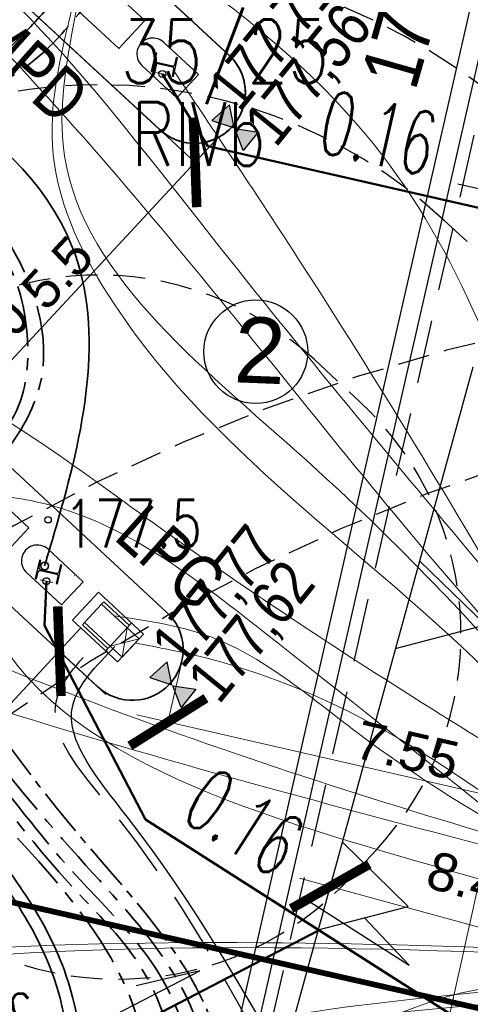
# Model space of a CAD drawing. Header units: metres. Extents: x 964 to 7125, y -212 to 9570.
# Tile 24 of 185: x 1667 to 1674, y 252 to 267. Entities that reach past the tile are written whole.
import ezdxf
from ezdxf.enums import TextEntityAlignment as Align

# ---------------------------------------------------------------- set-up
doc = ezdxf.new("R2010")
doc.units = ezdxf.units.M
for name, pattern in [('0', [0]), ('CENTER', [50.8, 31.75, -6.35, 6.35, -6.35]), ('CENTER2', [1.125, 0.75, -0.125, 0.125, -0.125]), ('CIĄGłA', [0]), ('DASHDOT', [1, 0.5, -0.25, 0, -0.25]), ('DASHED', [0.75, 0.5, -0.25]), ('HIDDEN', [0.375, 0.25, -0.125]), ('HIDDENX2', [0.75, 0.5, -0.25])]:
    doc.linetypes.add(name, pattern=pattern)
for name, color, linetype, lineweight in [('_IE', 240, 'Continuous', 9), ('_ON', 10, 'Continuous', 35), ('_Pb95', 94, 'Continuous', 35), ('_Pb98', 160, 'Continuous', 35), ('_U95', 30, 'Continuous', 35), ('_VRS', 210, 'Continuous', 35), ('AGP1_HATCH', 7, 'Continuous', 5), ('AGP1_koncepcja', 6, 'Continuous', 50), ('AGP1_OPISY', 7, 'Continuous', 13), ('AGP1_WYMIARY', 7, 'Continuous', 15), ('AX1', 4, 'DASHDOT', 15), ('BK_Beton', 2, 'Continuous', 15), ('IS-KD-czysta', 92, 'Continuous', 50), ('IS-KD-czysta-studnie', 94, 'Continuous', 30), ('IS-KD-opis', 96, 'Continuous', 30), ('LINIE PRZEKROJOWE', 7, 'Continuous', 9), ('opisy', 1, 'Continuous', 20), ('WIATA KONSTRUKCJA', 230, 'Continuous', 20)]:
    doc.layers.add(name, color=color, linetype=linetype, lineweight=lineweight)
for name, color, linetype in [('AGP1_linie_nieprzekraczalne', 7, 'Continuous'), ('Dzialki', 7, 'Continuous'), ('Numery_dzialek', 7, 'Continuous'), ('Numery_konturow', 7, 'Continuous'), ('OT_Rzedna', 7, 'Continuous'), ('T_wiata', 251, 'Continuous'), ('WYMIARY', 9, 'Continuous'), ('ZP_strefy oddziaływania', 8, 'HIDDEN'), ('zz-odwodnienie', 5, 'Continuous')]:
    doc.layers.add(name, color=color, linetype=linetype)
doc.layers.add('IS-viewport', color=254, linetype='Continuous', lineweight=0, plot=False)
doc.styles.add('ARIAL', font='arial.ttf')
doc.styles.add('IS-0.6', font='simplex.shx', dxfattribs={"width": 0.6})
doc.styles.get("Standard").update_dxf_attribs({"font": 'arial.ttf'})
doc.styles.add('STYL_ARIAL', font='simplex', dxfattribs={"width": 0.75, "oblique": 0.1})

# ---------------------------------------------------------------- blocks, each defined once
blk = doc.blocks.new('PRZEKRÓJ TERENU OPIS PZT')
at = {"color": 251, "true_color": 0x636466}
blk.add_lwpolyline([(2712.743, -19.582), (2800.188, -19.298)], dxfattribs=at)
blk = doc.blocks.new('d_rzędna')
at = {"layer": 'zz-odwodnienie'}
blk.add_hatch(color=0, dxfattribs=at).paths.add_polyline_path([(0, 0), (0.369, 0.639), (-0.369, 0.639)])
at = {"layer": 'zz-odwodnienie', "color": 0}
for p, q in [((-0.369, 0.639), (0, 0)), ((0.369, 0.639), (-0.369, 0.639)), ((-0.369, 0.639), (0, 0)), ((0.369, 0.639), (-0.369, 0.639)), ((0, 0), (0.369, 0.639)), ((0, 0), (0.369, 0.639))]:
    blk.add_line(p, q, dxfattribs=at)
blk = doc.blocks.new('_ArchTick')
at = {"layer": 'WYMIARY', "color": 0, "linetype": 'Continuous', "const_width": 0.15}
blk.add_lwpolyline([(-0.5, -0.5), (0.5, 0.5)], dxfattribs=at)
blk = doc.blocks.new('OTRN')
at = {"color": 0}
blk.add_circle((0, 0), 0.05, dxfattribs=at)
blk = doc.blocks.new('*U115')
at = {"color": 0, "linetype": 'Continuous', "lineweight": -2}
blk.add_lwpolyline([(-0.908, 0.515), (1.042, 0.07), (0.122, 0.536)], dxfattribs=at)
at = {"layer": 'IS-viewport'}
blk.add_line((-0.975, 0.223), (0.975, -0.223), dxfattribs=at)
at = {"color": 0, "linetype": 'Continuous', "lineweight": -2, "style": 'IS-0.6', "width": 0.6}
blk.add_attdef('OPIS-L', text='', height=1, rotation=347.143, dxfattribs=at).set_placement((-1.396, 0.626), align=Align.RIGHT)
blk.add_attdef('OPIS-P', (1.529, -0.041), '', height=1, rotation=347.143, dxfattribs=at)
blk.add_attdef('OPIS-POD', text='', height=1, rotation=347.143, dxfattribs=at).set_placement((-0.067, -0.292), align=Align.TOP_CENTER)
blk = doc.blocks.new('*U129')
at = {"color": 0, "linetype": 'Continuous', "lineweight": -2}
blk.add_lwpolyline([(-1.026, -0.195), (0.749, 0.727), (-0.254, 0.488)], dxfattribs=at)
at = {"layer": 'IS-viewport'}
blk.add_line((-0.887, -0.461), (0.887, 0.461), dxfattribs=at)
at = {"color": 0, "linetype": 'Continuous', "lineweight": -2, "style": 'IS-0.6', "width": 0.6}
blk.add_attdef('OPIS-P', (1.192, 0.958), '', height=1, rotation=27.4716, dxfattribs=at)
blk.add_attdef('OPIS-POD', text='', height=1, rotation=27.4716, dxfattribs=at).set_placement((0.138, -0.266), align=Align.TOP_CENTER)
blk.add_attdef('OPIS-L', text='', height=1, rotation=27.4716, dxfattribs=at).set_placement((-1.469, -0.426), align=Align.RIGHT)
blk = doc.blocks.new('*U130')
at = {"color": 0, "linetype": 'Continuous', "lineweight": -2}
blk.add_lwpolyline([(-0.682, 0.791), (1.004, -0.285), (0.296, 0.464)], dxfattribs=at)
at = {"layer": 'IS-viewport'}
blk.add_line((-0.843, 0.538), (0.843, -0.538), dxfattribs=at)
at = {"color": 0, "linetype": 'Continuous', "lineweight": -2, "style": 'IS-0.6', "width": 0.6}
blk.add_attdef('OPIS-L', text='', height=1, rotation=327.4716, dxfattribs=at).set_placement((-1.103, 1.06), align=Align.RIGHT)
blk.add_attdef('OPIS-POD', text='', height=1, rotation=327.4716, dxfattribs=at).set_placement((-0.161, -0.253), align=Align.TOP_CENTER)
blk.add_attdef('OPIS-P', (1.426, -0.554), '', height=1, rotation=327.4716, dxfattribs=at)

msp = doc.modelspace()

# ---------------------------------------------------------------- block references
at = {"layer": 'LINIE PRZEKROJOWE', "color": 8, "linetype": 'CIĄGłA', "lineweight": 5, "rotation": 77.33843703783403}
msp.add_blockref('PRZEKRÓJ TERENU OPIS PZT', (1049.122, -2439.278), dxfattribs=at)

# ---------------------------------------------------------------- next in the draw order: hatches: boundary and pattern name
at = {"layer": 'AGP1_HATCH', "transparency": 33554625}
h = msp.add_hatch(dxfattribs=at)
h.set_pattern_fill('GRASS', color=8, scale=0.02)
h.set_pattern_definition([(90, (-261.60576, 0), (-0.359210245, 0.359210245), [0.09525, -0.62317049]), (45, (-261.60576, 0), (-0.35921024, 0.35921024), [0.09525, -0.41275]), (135, (-261.60576, 0), (-0.35921024, -0.35921024), [0.09525, -0.41275])])
edge = h.paths.add_edge_path()
edge.add_line((1656.422, 281.175), (1656.127, 280.104))
edge.add_arc((1693.613, 442.4), 166.569, 256.99439, 258.15001)
edge.add_line((1659.408, 279.381), (1659.688, 279.32))
edge.add_line((1659.688, 279.32), (1659.806, 279.868))
edge.add_line((1659.806, 279.868), (1661.429, 279.518))
edge.add_line((1661.429, 279.518), (1661.311, 278.971))
edge.add_line((1661.311, 278.971), (1671.859, 276.699))
edge.add_line((1671.859, 276.699), (1672.89, 277.431))
edge.add_line((1672.89, 277.431), (1656.422, 281.175))
edge = h.paths.add_edge_path()
edge.add_line((1672.89, 277.431), (1671.859, 276.699))
edge.add_line((1671.859, 276.699), (1700.067, 270.625))
edge.add_arc((1697.572, 261.982), 8.996, -9.9, 73.8971, ccw=False)
edge.add_line((1706.434, 260.435), (1699.675, 230.82))
edge.add_line((1699.675, 230.82), (1699.039, 230.965))
edge.add_line((1699.039, 230.965), (1697.66, 224.923))
edge.add_line((1697.66, 224.923), (1693.428, 225.889))
edge.add_line((1693.428, 225.889), (1694.802, 231.912))
edge.add_line((1694.802, 231.912), (1691.417, 230.989))
edge.add_line((1691.417, 230.989), (1687.62, 231.856))
edge.add_line((1687.62, 231.856), (1687.209, 230.055))
edge.add_line((1687.209, 230.055), (1682.489, 231.129))
edge.add_line((1682.489, 231.129), (1682.9, 232.933))
edge.add_line((1682.9, 232.933), (1676.827, 234.319))
edge.add_line((1676.827, 234.319), (1675.092, 235.491))
edge.add_arc((1674.593, 234.803), 0.85, 53.9932, 167.1431)
edge.add_line((1673.764, 234.992), (1672.473, 229.338))
edge.add_line((1672.473, 229.338), (1668.33, 230.283))
edge.add_line((1668.33, 230.283), (1668.697, 231.892))
edge.add_line((1668.697, 231.892), (1649.54, 236.264))
edge.add_line((1649.54, 236.264), (1649.54, 236.264))
edge.add_line((1649.54, 236.264), (1649.974, 238.166))
edge.add_line((1649.974, 238.166), (1646.074, 239.056))
edge.add_line((1646.074, 239.056), (1646.786, 242.175))
edge.add_line((1646.786, 242.175), (1651.997, 262.804))
edge.add_arc((1649.234, 263.502), 2.85, 345.8235, 357.6929)
edge.add_line((1652.081, 263.387), (1652.176, 265.726))
edge.add_line((1652.176, 265.726), (1643.652, 234.685))
edge.add_line((1643.652, 234.685), (1698.062, 222.315))
edge.add_line((1698.062, 222.315), (1709.122, 269.195))
edge.add_line((1709.122, 269.195), (1672.89, 277.431))

# ---------------------------------------------------------------- next in the draw order: linework, layer by layer
at = {"color": 8, "linetype": 'HIDDENX2', "lineweight": 30, "ltscale": 2}
msp.add_lwpolyline([(1659.332, 246.433), (1665.228, 272.268), (1674.977, 270.043), (1669.08, 244.208), (1659.332, 246.433)], dxfattribs=at)
at = {"color": 8, "lineweight": 5, "ltscale": 3}
msp.add_lwpolyline([(1667.656, 258.013), (1668.064, 258.453), (1668.773, 257.795), (1668.365, 257.355), (1667.656, 258.013)], dxfattribs=at)
at = {"color": 8, "lineweight": 25}
for centre in [(1669.069, 266.622), (1667.244, 258.628)]:
    msp.add_circle(centre, 0.055, dxfattribs=at)
at = {"color": 8, "linetype": '0', "lineweight": 30, "ltscale": 0.1}
msp.add_open_spline([(1686.067, 231.374), (1686.337, 232.456), (1688.143, 239.697), (1673.197, 244.258), (1670.511, 252.669), (1667.225, 256.469), (1668.028, 257.294), (1668.323, 257.597)], degree=3, knots=[0, 0, 0, 0, 3.201083, 21.422723, 30.578449, 32.539306, 33.682043, 33.682043, 33.682043, 33.682043], dxfattribs=at)
at = {"layer": '_IE', "color": 8}
for points in [[(1662.192, 279.275), (1661.445, 276.795), (1672.128, 265.838), (1677.324, 254.282), (1678.22, 252.962)], [(1678.409, 253.792), (1669.595, 264.373), (1663.658, 270.096), (1660.449, 270.707), (1659.513, 270.052, 0)], [(1678.386, 253.689), (1675.113, 256.953), (1666.696, 266.873), (1663.388, 269.222), (1662.632, 269.338, 0)], [(1678.2, 252.877), (1671.348, 260.523), (1667.507, 265.51), (1667.717, 267.645)], [(1678.332, 253.454), (1664.52, 258.139), (1658.3, 263.174, 0), (1658.08, 263.807)], [(1678.357, 253.562), (1668.935, 259.541), (1665.22, 261.927), (1661.2, 263.095)], [(1665.89, 259.651), (1666.114, 258.552), (1673.092, 254.212), (1678.169, 252.742)], [(1678.318, 253.394), (1670.75, 255.367), (1662.334, 258.004), (1660.219, 258.809)], [(1678.183, 252.802), (1672.135, 256.243), (1669.783, 257.768), (1668.314, 258.081)], [(1647.483, 247.474), (1659.771, 252.049), (1666.639, 252.862), (1678.157, 252.686)], [(1648.115, 240.582), (1648.732, 243.424), (1662.081, 252.238), (1664.449, 252.571), (1678.138, 252.604)], [(1665.209, 249.713), (1666.364, 250.367), (1674.721, 252.214), (1678.127, 252.557)], [(1666.66, 248.761), (1669.989, 251.171), (1675.147, 252.055), (1678.118, 252.516)], [(1668.144, 247.381), (1672.559, 251.17), (1678.138, 252.604)]]:
    msp.add_spline(points, degree=3, dxfattribs=at)
at = {"layer": '_IE', "color": 8, "linetype": 'CIĄGłA', "lineweight": 0}
for points in [[(1678.027, 252.119), (1674.556, 256.828), (1668.309, 263), (1667.351, 265.349), (1667.658, 267.7)], [(1678.044, 252.191), (1670.968, 264.084), (1669.261, 266.655)], [(1666.412, 259.985), (1666.999, 259.897), (1670.657, 257.836), (1677.991, 251.962)], [(1668.643, 257.655), (1669.731, 257.424), (1678.014, 252.062)], [(1667.135, 248.32), (1671.656, 251.266), (1674.095, 252.204), (1677.971, 251.87)], [(1668.05, 247.468), (1670.371, 249.975), (1674.304, 251.817), (1677.942, 251.745)]]:
    msp.add_spline(points, degree=3, dxfattribs=at)
at = {"layer": '_ON', "color": 8, "linetype": 'CENTER2'}
for points, knots in [([(1661.249, 263.309, 0), (1661.525, 263.496, 0), (1662.28, 264.007, 0), (1663.683, 263.79, 0), (1665.092, 266.369, 0), (1666.574, 267.681, 0), (1667.12, 268.271), (1667.203, 268.361)], [0, 0, 0, 0, 0.387073, 1.059327, 4.93339, 6.97011, 7.336506, 7.336506, 7.336506, 7.336506]), ([(1661.359, 262.953, 0), (1661.784, 262.82, 0), (1662.806, 262.501, 0), (1664.036, 261.786, 0), (1664.6, 259.093, 0), (1667.064, 255.098, 0), (1670.57, 251.675, 0), (1669.728, 248.687, 0), (1668.924, 247.438), (1668.54, 247.026), (1668.421, 246.899)], [0, 0, 0, 0, 1.319171, 3.166507, 5.396118, 11.67374, 16.088455, 18.878747, 20.04457, 20.564695, 20.564695, 20.564695, 20.564695])]:
    msp.add_open_spline(points, degree=3, knots=knots, dxfattribs=at)
at = {"layer": '_ON', "color": 8}
for points, knots in [([(1661.323, 262.76, 0), (1661.595, 262.663, 0), (1662.296, 262.415, 0), (1663.99, 261.652, 0), (1663.443, 259.83, 0), (1664.409, 256.969, 0), (1666.302, 254.555, 0), (1667.815, 252.529, 0), (1667.916, 250.016), (1667.122, 248.87), (1666.826, 248.526), (1666.755, 248.444)], [0, 0, 0, 0, 1.017628, 2.613121, 4.641164, 7.478472, 10.250982, 13.352045, 16.093368, 17.127803, 17.455054, 17.455054, 17.455054, 17.455054]), ([(1661.465, 262.531, 0), (1661.809, 262.392, 0), (1662.692, 262.036, 0), (1663.799, 261.197, 0), (1663.283, 260.042, 0), (1664.22, 256.993, 0), (1665.868, 254.777, 0), (1667.609, 252.569, 0), (1667.719, 250.154), (1666.938, 249.041), (1666.643, 248.696), (1666.572, 248.614)], [0, 0, 0, 0, 1.017628, 2.613121, 4.680725, 7.72363, 10.535635, 13.321454, 15.968978, 17.003412, 17.330663, 17.330663, 17.330663, 17.330663])]:
    msp.add_open_spline(points, degree=3, knots=knots, dxfattribs=at)
at = {"layer": '_Pb95', "color": 8, "linetype": 'CENTER', "ltscale": 0.03}
for points, knots in [([(1658.129, 264.021, 0), (1658.504, 264.11, 0), (1659.852, 264.428, 0), (1662.344, 265.516, 0), (1662.349, 265.129, 0), (1665.491, 266.007, 0), (1666.798, 267.113, 0), (1667.381, 267.798), (1667.57, 268.021)], [0, 0, 0, 0, 0.362259, 1.302797, 4.587579, 7.201837, 9.017133, 9.888157, 9.888157, 9.888157, 9.888157]), ([(1658.287, 263.875, 0), (1658.644, 263.925, 0), (1659.57, 264.055, 0), (1660.428, 264.649, 0), (1662.276, 264.53, 0), (1664.255, 264.766, 0), (1666.595, 264.098, 0), (1667.022, 262.598, 0), (1666.916, 261.293, 0), (1666.212, 260.562), (1665.872, 260.168), (1665.748, 260.024)], [0, 0, 0, 0, 0.641911, 1.66532, 2.641738, 6.352253, 7.8761, 9.243328, 10.623166, 11.614157, 12.189621, 12.189621, 12.189621, 12.189621]), ([(1658.239, 263.665, 0), (1658.634, 263.523, 0), (1659.564, 263.188, 0), (1659.631, 263.319, 0), (1661.49, 260.779, 0), (1659.455, 264.042, 0), (1666.852, 255.056, 0), (1667.451, 254.228), (1668.824, 252.847), (1669.614, 251.44), (1669.493, 249.679), (1668.893, 248.433), (1668.417, 247.636), (1668.154, 247.347), (1668.055, 247.239)], [0, 0, 0, 0, 0.834438, 1.96548, 2.939565, 9.339221, 12.05416, 14.399699, 15.80133, 17.384105, 19.19243, 20.793283, 21.52445, 21.963632, 21.963632, 21.963632, 21.963632])]:
    msp.add_open_spline(points, degree=3, knots=knots, dxfattribs=at)
at = {"layer": '_Pb98', "color": 8, "linetype": 'CENTER', "ltscale": 0.03}
for points, knots in [([(1659.718, 270.116, 0), (1660.09, 270.081, 0), (1661.134, 269.984, 0), (1661.959, 268.916, 0), (1662.99, 266.852, 0), (1666.491, 265.092, 0), (1667.476, 262.047, 0), (1666.644, 260.657), (1666.156, 260.107), (1665.931, 259.854)], [0, 0, 0, 0, 0.742885, 2.08332, 4.974924, 9.816299, 12.261505, 13.454923, 14.477919, 14.477919, 14.477919, 14.477919]), ([(1659.67, 269.906, 0), (1659.944, 269.85, 0), (1660.347, 269.766, 0), (1661.8, 269.361, 0), (1661.047, 266.708, 0), (1663.199, 266.477, 0), (1664.048, 263.242, 0), (1663.791, 260.985, 0), (1664.145, 258.469), (1665.802, 256.115), (1667.26, 254.156), (1668.834, 252.621), (1669.448, 250.893), (1669.087, 249.337), (1668.444, 248.232), (1668.08, 247.709), (1667.871, 247.409)], [0, 0, 0, 0, 0.489404, 0.721137, 2.157699, 6.644342, 8.91539, 11.007707, 13.613986, 16.252068, 19.515403, 20.964386, 22.799254, 24.722286, 25.535283, 26.632656, 26.632656, 26.632656, 26.632656])]:
    msp.add_open_spline(points, degree=3, knots=knots, dxfattribs=at)
at = {"layer": '_U95', "color": 8, "linetype": 'CENTER', "ltscale": 0.03}
msp.add_open_spline([(1662.79, 269.192, 0), (1662.989, 269.148, 0), (1663.549, 269.024, 0), (1665.022, 268.129, 0), (1665.156, 265.182, 0), (1663.786, 261.891, 0), (1664.433, 259.004, 0), (1665.823, 256.528, 0), (1667.743, 254.237, 0), (1669.473, 252.445), (1670.093, 250.115), (1669.263, 248.526), (1668.702, 247.435), (1668.346, 247.154), (1668.238, 247.069)], degree=3, knots=[0, 0, 0, 0, 0.486376, 1.371302, 6.448663, 9.583229, 11.568305, 15.076809, 18.02101, 20.53708, 22.48121, 24.754172, 25.694945, 26.104881, 26.104881, 26.104881, 26.104881], dxfattribs=at)
at = {"layer": '_VRS', "color": 8, "ltscale": 0.01}
msp.add_circle((1667.217, 258.868), 0.0618, dxfattribs=at)
at = {"layer": '_VRS', "color": 8, "linetype": 'CENTER', "ltscale": 0.03}
for points, knots in [([(1658.377, 263.512, 0), (1658.803, 263.648, 0), (1661.111, 264.379, 0), (1661.581, 264.964, 0), (1663.862, 265.444, 0), (1665.498, 265.972, 0), (1667.015, 266.655, 0), (1667.652, 267.443), (1667.884, 267.73)], [0, 0, 0, 0, 0.628208, 3.40483, 5.078392, 6.852414, 8.768616, 9.867254, 9.867254, 9.867254, 9.867254]), ([(1658.3, 263.174, 0), (1658.593, 263.062, 0), (1659.474, 262.727, 0), (1660.629, 261.394, 0), (1662.347, 258.75, 0), (1666.031, 255.601, 0), (1668.499, 252.577, 0), (1669.103, 250.244, 0), (1668.571, 248.482), (1667.851, 247.656), (1667.741, 247.53)], [0, 0, 0, 0, 0.582404, 1.750037, 5.728876, 13.043005, 15.569504, 17.307114, 20.093754, 20.595371, 20.595371, 20.595371, 20.595371])]:
    msp.add_open_spline(points, degree=3, knots=knots, dxfattribs=at)
at = {"layer": '_VRS', "color": 8, "ltscale": 0.01}
msp.add_open_spline([(1661.105, 264.402), (1660.994, 264.413), (1660.586, 264.456), (1660.21, 265.753), (1663.278, 267.819), (1668.745, 264.886), (1667.757, 260.691), (1667.279, 259.078), (1667.217, 258.868)], degree=3, knots=[0, 0, 0, 0, 0.320715, 1.17713, 3.08359, 9.512386, 13.928721, 14.587692, 14.587692, 14.587692, 14.587692], dxfattribs=at)
at = {"layer": 'AGP1_koncepcja', "color": 8, "linetype": 'DASHED', "lineweight": 30, "ltscale": 2}
msp.add_open_spline([(1685.865, 231.424), (1686.193, 232.433), (1687.384, 240.162), (1672.778, 243.746), (1670.323, 252.885), (1666.921, 256.567), (1667.877, 257.483), (1668.143, 257.756)], degree=3, knots=[0, 0, 0, 0, 3.183067, 21.404707, 30.560433, 32.52129, 33.664026, 33.664026, 33.664026, 33.664026], dxfattribs=at)
at = {"layer": 'AGP1_linie_nieprzekraczalne', "color": 8, "ltscale": 0.05}
for points in [[(1673.959, 262.003), (1672.742, 257.567), (1674.156, 257.938), (1673.121, 258.948)], [(1673.959, 262.003), (1672.742, 257.567), (1674.156, 257.938), (1673.121, 258.948)], [(1672.742, 257.567), (1671.525, 253.132), (1672.94, 253.502), (1671.904, 254.513)], [(1672.742, 257.567), (1671.525, 253.132), (1672.94, 253.502), (1671.904, 254.513)], [(1671.525, 253.132), (1670.308, 248.696), (1671.723, 249.066), (1670.687, 250.077)], [(1671.525, 253.132), (1670.308, 248.696), (1671.723, 249.066), (1670.687, 250.077)]]:
    msp.add_lwpolyline(points, dxfattribs=at)
at = {"layer": 'AGP1_OPISY', "color": 8, "linetype": 'Continuous', "lineweight": 30}
msp.add_circle((1670.541, 262.244), 0.817, dxfattribs=at)
at = {"layer": 'AGP1_WYMIARY', "color": 8, "linetype": 'CIĄGłA', "lineweight": 0}
for p, q in [((1669.585, 265.229), (1668.852, 265.91)), ((1665.503, 260.83), (1669.925, 265.596)), ((1667.789, 257.891), (1662.719, 252.425)), ((1667.445, 257.527), (1668.182, 256.844)), ((1669.158, 256.408), (1669.381, 257.383)), ((1668.67, 256.52), (1677, 254.611)), ((1671.713, 253.816), (1671.977, 254.781)), ((1680.378, 251.439), (1671.23, 253.949))]:
    msp.add_line(p, q, dxfattribs=at)
at = {"layer": 'AX1', "color": 8}
for p, q in [((1668.968, 266.645), (1669.17, 266.599)), ((1667.144, 258.651), (1667.345, 258.605))]:
    msp.add_line(p, q, dxfattribs=at)
at = {"layer": 'BK_Beton', "color": 8, "lineweight": 5}
for points in [[(1668.794, 267.464), (1667.456, 268.706), (1667.048, 268.267), (1668.386, 267.024), (1668.794, 267.464)], [(1666.967, 259.469), (1665.629, 260.712), (1665.221, 260.272), (1666.559, 259.03), (1666.967, 259.469)], [(1667.656, 258.013), (1668.365, 257.355), (1668.773, 257.795), (1668.064, 258.453), (1667.656, 258.013)], [(1668.246, 257.605), (1667.846, 257.977), (1668.114, 258.266), (1668.515, 257.895)], [(1668.114, 258.266), (1668.149, 258.304)], [(1668.149, 258.304), (1668.549, 257.933)], [(1667.846, 257.977), (1667.811, 257.939)], [(1667.811, 257.939), (1668.211, 257.568)], [(1668.515, 257.895), (1668.584, 257.97)], [(1668.703, 257.72), (1668.515, 257.895), (1668.246, 257.605), (1668.435, 257.43), (1668.703, 257.72)], [(1668.435, 257.43), (1668.515, 257.895)], [(1668.246, 257.605), (1668.176, 257.53)], [(1668.246, 257.605), (1668.703, 257.72)]]:
    msp.add_lwpolyline(points, dxfattribs=at)
at = {"layer": 'Dzialki', "color": 8, "const_width": 0.09}
msp.add_lwpolyline([(1703.462, 245.205), (1649.882, 257.395)], dxfattribs=at)
at = {"layer": 'IS-KD-czysta', "color": 8, "ltscale": 2}
for p, q in [((1669.784, 265.485), (1669.069, 266.622)), ((1677.539, 263.714), (1669.784, 265.485)), ((1667.213, 257.929), (1667.244, 258.628)), ((1668.804, 254.87), (1667.213, 257.929)), ((1674.667, 251.131), (1668.804, 254.87)), ((1671.537, 253.127), (1665.241, 249.853))]:
    msp.add_line(p, q, dxfattribs=at)
at = {"layer": 'IS-KD-czysta-studnie', "color": 8}
for centre in [(1669.069, 266.622), (1667.244, 258.628)]:
    msp.add_circle(centre, 0.055, dxfattribs=at)
at = {"layer": 'T_wiata', "color": 8}
for p, q in [((1674.739, 269.893), (1668.937, 244.471)), ((1668.711, 244.83), (1674.38, 269.667)), ((1667.694, 258.712), (1667.689, 258.716)), ((1667.694, 258.712), (1667.689, 258.716))]:
    msp.add_line(p, q, dxfattribs=at)
at = {"layer": 'T_wiata', "color": 8, "lineweight": 35}
for points in [[(1666.579, 268.018, -1), (1667.668, 269.191), (1670.121, 266.915, -1), (1669.032, 265.742)], [(1667.658, 269.201, 0.982987), (1666.57, 268.027), (1669.037, 265.739, 0.992832), (1670.126, 266.911)], [(1664.755, 260.024, -1), (1665.843, 261.197), (1669.142, 258.136, -1), (1668.054, 256.963)]]:
    msp.add_lwpolyline(points, format="xyb", close=True, dxfattribs=at)
at = {"layer": 'T_wiata', "color": 8, "flags": 128}
for points in [[(1669.089, 267.122, 1), (1668.749, 266.755), (1669.299, 266.245), (1669.639, 266.612)], [(1667.271, 259.13, 1), (1666.931, 258.763), (1667.481, 258.253), (1667.821, 258.619)]]:
    msp.add_lwpolyline(points, format="xyb", close=True, dxfattribs=at)
at = {"layer": 'WIATA KONSTRUKCJA', "color": 8, "linetype": 'ByBlock', "lineweight": -2}
for points in [[(1669.278, 266.727), (1669.311, 266.875), (1669.289, 266.88), (1669.263, 266.766), (1669.263, 266.765), (1669.263, 266.765), (1669.263, 266.764), (1669.263, 266.764), (1669.263, 266.764), (1669.263, 266.763), (1669.262, 266.763), (1669.262, 266.762), (1669.262, 266.762), (1669.262, 266.761), (1669.262, 266.761), (1669.261, 266.761), (1669.261, 266.76), (1669.261, 266.76), (1669.261, 266.759), (1669.261, 266.759), (1669.26, 266.758), (1669.26, 266.758), (1669.26, 266.758), (1669.26, 266.757), (1669.259, 266.757), (1669.259, 266.756), (1669.259, 266.756), (1669.259, 266.756), (1669.258, 266.755), (1669.258, 266.755), (1669.258, 266.755), (1669.257, 266.754), (1669.257, 266.754), (1669.257, 266.753), (1669.256, 266.753), (1669.256, 266.753), (1669.256, 266.752), (1669.255, 266.752), (1669.255, 266.752), (1669.255, 266.752), (1669.254, 266.751), (1669.254, 266.751), (1669.254, 266.751), (1669.253, 266.75), (1669.253, 266.75), (1669.253, 266.75), (1669.252, 266.75), (1669.252, 266.749), (1669.251, 266.749), (1669.251, 266.749), (1669.251, 266.749), (1669.25, 266.748), (1669.25, 266.748), (1669.249, 266.748), (1669.249, 266.748), (1669.248, 266.747), (1669.248, 266.747), (1669.248, 266.747), (1669.247, 266.747), (1669.247, 266.747), (1669.246, 266.747), (1669.246, 266.746), (1669.245, 266.746), (1669.245, 266.746), (1669.244, 266.746), (1669.244, 266.746), (1669.244, 266.746), (1669.243, 266.746), (1669.243, 266.745), (1669.242, 266.745), (1669.242, 266.745), (1669.241, 266.745), (1669.241, 266.745), (1669.24, 266.745), (1669.24, 266.745), (1669.239, 266.745), (1669.239, 266.745), (1669.238, 266.745), (1669.238, 266.745), (1669.238, 266.745), (1669.237, 266.745), (1669.237, 266.745), (1669.236, 266.745), (1669.236, 266.745), (1669.235, 266.745), (1669.235, 266.745), (1669.234, 266.745), (1669.234, 266.745), (1669.233, 266.745), (1669.233, 266.745), (1669.232, 266.745), (1669.232, 266.745), (1669.231, 266.745), (1669.231, 266.746), (1668.977, 266.804), (1668.976, 266.804), (1668.976, 266.804), (1668.975, 266.804), (1668.975, 266.804), (1668.974, 266.804), (1668.974, 266.804), (1668.973, 266.805), (1668.973, 266.805), (1668.972, 266.805), (1668.972, 266.805), (1668.972, 266.805), (1668.971, 266.805), (1668.971, 266.806), (1668.97, 266.806), (1668.97, 266.806), (1668.969, 266.806), (1668.969, 266.807), (1668.969, 266.807), (1668.968, 266.807), (1668.968, 266.807), (1668.967, 266.808), (1668.967, 266.808), (1668.967, 266.808), (1668.966, 266.808), (1668.966, 266.809), (1668.966, 266.809), (1668.965, 266.809), (1668.965, 266.81), (1668.964, 266.81), (1668.964, 266.81), (1668.964, 266.81), (1668.963, 266.811), (1668.963, 266.811), (1668.963, 266.811), (1668.962, 266.812), (1668.962, 266.812), (1668.962, 266.813), (1668.962, 266.813), (1668.961, 266.813), (1668.961, 266.814), (1668.961, 266.814), (1668.96, 266.814), (1668.96, 266.815), (1668.96, 266.815), (1668.96, 266.816), (1668.959, 266.816), (1668.959, 266.816), (1668.959, 266.817), (1668.959, 266.817), (1668.958, 266.818), (1668.958, 266.818), (1668.958, 266.818), (1668.958, 266.819), (1668.958, 266.819), (1668.958, 266.82), (1668.957, 266.82), (1668.957, 266.821), (1668.957, 266.821), (1668.957, 266.822), (1668.957, 266.822), (1668.957, 266.822), (1668.956, 266.823), (1668.956, 266.823), (1668.956, 266.824), (1668.956, 266.824), (1668.956, 266.825), (1668.956, 266.825), (1668.956, 266.826), (1668.956, 266.826), (1668.956, 266.827), (1668.956, 266.827), (1668.956, 266.828), (1668.956, 266.828), (1668.956, 266.828), (1668.956, 266.829), (1668.956, 266.829), (1668.956, 266.83), (1668.956, 266.83), (1668.956, 266.831), (1668.956, 266.831), (1668.956, 266.832), (1668.956, 266.832), (1668.956, 266.833), (1668.956, 266.833), (1668.956, 266.834), (1668.956, 266.834), (1668.956, 266.835), (1668.956, 266.835), (1668.956, 266.835), (1668.956, 266.836), (1668.982, 266.95), (1668.96, 266.955), (1668.893, 266.662), (1668.915, 266.657), (1668.941, 266.771), (1668.941, 266.772), (1668.942, 266.772), (1668.942, 266.772), (1668.942, 266.773), (1668.942, 266.773), (1668.942, 266.774), (1668.942, 266.774), (1668.942, 266.775), (1668.943, 266.775), (1668.943, 266.776), (1668.943, 266.776), (1668.943, 266.776), (1668.943, 266.777), (1668.944, 266.777), (1668.944, 266.778), (1668.944, 266.778), (1668.944, 266.779), (1668.945, 266.779), (1668.945, 266.779), (1668.945, 266.78), (1668.945, 266.78), (1668.946, 266.781), (1668.946, 266.781), (1668.946, 266.781), (1668.946, 266.782), (1668.947, 266.782), (1668.947, 266.782), (1668.947, 266.783), (1668.948, 266.783), (1668.948, 266.783), (1668.948, 266.784), (1668.949, 266.784), (1668.949, 266.784), (1668.949, 266.785), (1668.95, 266.785), (1668.95, 266.785), (1668.95, 266.786), (1668.951, 266.786), (1668.951, 266.786), (1668.951, 266.787), (1668.952, 266.787), (1668.952, 266.787), (1668.953, 266.787), (1668.953, 266.788), (1668.953, 266.788), (1668.954, 266.788), (1668.954, 266.788), (1668.955, 266.789), (1668.955, 266.789), (1668.955, 266.789), (1668.956, 266.789), (1668.956, 266.79), (1668.957, 266.79), (1668.957, 266.79), (1668.958, 266.79), (1668.958, 266.79), (1668.958, 266.79), (1668.959, 266.791), (1668.959, 266.791), (1668.96, 266.791), (1668.96, 266.791), (1668.961, 266.791), (1668.961, 266.791), (1668.962, 266.791), (1668.962, 266.791), (1668.962, 266.792), (1668.963, 266.792), (1668.963, 266.792), (1668.964, 266.792), (1668.964, 266.792), (1668.965, 266.792), (1668.965, 266.792), (1668.966, 266.792), (1668.966, 266.792), (1668.967, 266.792), (1668.967, 266.792), (1668.968, 266.792), (1668.968, 266.792), (1668.969, 266.792), (1668.969, 266.792), (1668.97, 266.792), (1668.97, 266.792), (1668.97, 266.792), (1668.971, 266.792), (1668.971, 266.792), (1668.972, 266.792), (1668.972, 266.792), (1668.973, 266.792), (1668.973, 266.792), (1668.974, 266.791), (1669.228, 266.733), (1669.229, 266.733), (1669.229, 266.733), (1669.23, 266.733), (1669.23, 266.733), (1669.23, 266.733), (1669.231, 266.733), (1669.231, 266.732), (1669.232, 266.732), (1669.232, 266.732), (1669.233, 266.732), (1669.233, 266.732), (1669.234, 266.732), (1669.234, 266.731), (1669.234, 266.731), (1669.235, 266.731), (1669.235, 266.731), (1669.236, 266.73), (1669.236, 266.73), (1669.236, 266.73), (1669.237, 266.73), (1669.237, 266.729), (1669.238, 266.729), (1669.238, 266.729), (1669.238, 266.729), (1669.239, 266.728), (1669.239, 266.728), (1669.239, 266.728), (1669.24, 266.727), (1669.24, 266.727), (1669.241, 266.727), (1669.241, 266.726), (1669.241, 266.726), (1669.242, 266.726), (1669.242, 266.725), (1669.242, 266.725), (1669.243, 266.725), (1669.243, 266.724), (1669.243, 266.724), (1669.243, 266.724), (1669.244, 266.723), (1669.244, 266.723), (1669.244, 266.723), (1669.245, 266.722), (1669.245, 266.722), (1669.245, 266.721), (1669.245, 266.721), (1669.246, 266.721), (1669.246, 266.72), (1669.246, 266.72), (1669.246, 266.719), (1669.246, 266.719), (1669.247, 266.718), (1669.247, 266.718), (1669.247, 266.718), (1669.247, 266.717), (1669.247, 266.717), (1669.248, 266.716), (1669.248, 266.716), (1669.248, 266.715), (1669.248, 266.715), (1669.248, 266.715), (1669.248, 266.714), (1669.248, 266.714), (1669.248, 266.713), (1669.249, 266.713), (1669.249, 266.712), (1669.249, 266.712), (1669.249, 266.711), (1669.249, 266.711), (1669.249, 266.71), (1669.249, 266.71), (1669.249, 266.709), (1669.249, 266.709), (1669.249, 266.709), (1669.249, 266.708), (1669.249, 266.708), (1669.249, 266.707), (1669.249, 266.707), (1669.249, 266.706), (1669.249, 266.706), (1669.249, 266.705), (1669.249, 266.705), (1669.249, 266.704), (1669.249, 266.704), (1669.249, 266.703), (1669.249, 266.703), (1669.249, 266.702), (1669.249, 266.702), (1669.249, 266.701), (1669.248, 266.701), (1669.223, 266.587), (1669.244, 266.582)], [(1667.453, 258.733), (1667.486, 258.88), (1667.464, 258.885), (1667.439, 258.772), (1667.438, 258.771), (1667.438, 258.771), (1667.438, 258.77), (1667.438, 258.77), (1667.438, 258.769), (1667.438, 258.769), (1667.438, 258.768), (1667.437, 258.768), (1667.437, 258.768), (1667.437, 258.767), (1667.437, 258.767), (1667.437, 258.766), (1667.436, 258.766), (1667.436, 258.765), (1667.436, 258.765), (1667.436, 258.765), (1667.436, 258.764), (1667.435, 258.764), (1667.435, 258.763), (1667.435, 258.763), (1667.435, 258.763), (1667.434, 258.762), (1667.434, 258.762), (1667.434, 258.761), (1667.434, 258.761), (1667.433, 258.761), (1667.433, 258.76), (1667.433, 258.76), (1667.432, 258.76), (1667.432, 258.759), (1667.432, 258.759), (1667.431, 258.759), (1667.431, 258.758), (1667.431, 258.758), (1667.43, 258.758), (1667.43, 258.757), (1667.43, 258.757), (1667.429, 258.757), (1667.429, 258.756), (1667.429, 258.756), (1667.428, 258.756), (1667.428, 258.755), (1667.427, 258.755), (1667.427, 258.755), (1667.427, 258.755), (1667.426, 258.754), (1667.426, 258.754), (1667.425, 258.754), (1667.425, 258.754), (1667.425, 258.754), (1667.424, 258.753), (1667.424, 258.753), (1667.423, 258.753), (1667.423, 258.753), (1667.422, 258.753), (1667.422, 258.752), (1667.421, 258.752), (1667.421, 258.752), (1667.421, 258.752), (1667.42, 258.752), (1667.42, 258.752), (1667.419, 258.751), (1667.419, 258.751), (1667.418, 258.751), (1667.418, 258.751), (1667.417, 258.751), (1667.417, 258.751), (1667.416, 258.751), (1667.416, 258.751), (1667.416, 258.751), (1667.415, 258.751), (1667.415, 258.751), (1667.414, 258.751), (1667.414, 258.751), (1667.413, 258.751), (1667.413, 258.751), (1667.412, 258.751), (1667.412, 258.751), (1667.411, 258.751), (1667.411, 258.751), (1667.41, 258.751), (1667.41, 258.751), (1667.409, 258.751), (1667.409, 258.751), (1667.409, 258.751), (1667.408, 258.751), (1667.408, 258.751), (1667.407, 258.751), (1667.407, 258.751), (1667.406, 258.751), (1667.152, 258.809), (1667.151, 258.809), (1667.151, 258.81), (1667.15, 258.81), (1667.15, 258.81), (1667.149, 258.81), (1667.149, 258.81), (1667.149, 258.81), (1667.148, 258.81), (1667.148, 258.811), (1667.147, 258.811), (1667.147, 258.811), (1667.146, 258.811), (1667.146, 258.811), (1667.146, 258.812), (1667.145, 258.812), (1667.145, 258.812), (1667.144, 258.812), (1667.144, 258.812), (1667.143, 258.813), (1667.143, 258.813), (1667.143, 258.813), (1667.142, 258.813), (1667.142, 258.814), (1667.142, 258.814), (1667.141, 258.814), (1667.141, 258.815), (1667.14, 258.815), (1667.14, 258.815), (1667.14, 258.816), (1667.139, 258.816), (1667.139, 258.816), (1667.139, 258.816), (1667.138, 258.817), (1667.138, 258.817), (1667.138, 258.817), (1667.137, 258.818), (1667.137, 258.818), (1667.137, 258.819), (1667.137, 258.819), (1667.136, 258.819), (1667.136, 258.82), (1667.136, 258.82), (1667.135, 258.82), (1667.135, 258.821), (1667.135, 258.821), (1667.135, 258.822), (1667.134, 258.822), (1667.134, 258.822), (1667.134, 258.823), (1667.134, 258.823), (1667.134, 258.824), (1667.133, 258.824), (1667.133, 258.825), (1667.133, 258.825), (1667.133, 258.825), (1667.133, 258.826), (1667.132, 258.826), (1667.132, 258.827), (1667.132, 258.827), (1667.132, 258.828), (1667.132, 258.828), (1667.132, 258.829), (1667.132, 258.829), (1667.131, 258.829), (1667.131, 258.83), (1667.131, 258.83), (1667.131, 258.831), (1667.131, 258.831), (1667.131, 258.832), (1667.131, 258.832), (1667.131, 258.833), (1667.131, 258.833), (1667.131, 258.834), (1667.131, 258.834), (1667.131, 258.835), (1667.131, 258.835), (1667.131, 258.836), (1667.131, 258.836), (1667.131, 258.836), (1667.131, 258.837), (1667.131, 258.837), (1667.131, 258.838), (1667.131, 258.838), (1667.131, 258.839), (1667.131, 258.839), (1667.131, 258.84), (1667.131, 258.84), (1667.131, 258.841), (1667.131, 258.841), (1667.131, 258.842), (1667.157, 258.955), (1667.135, 258.96), (1667.069, 258.668), (1667.091, 258.663), (1667.117, 258.777), (1667.117, 258.777), (1667.117, 258.778), (1667.117, 258.778), (1667.117, 258.779), (1667.117, 258.779), (1667.117, 258.78), (1667.118, 258.78), (1667.118, 258.78), (1667.118, 258.781), (1667.118, 258.781), (1667.118, 258.782), (1667.118, 258.782), (1667.119, 258.783), (1667.119, 258.783), (1667.119, 258.783), (1667.119, 258.784), (1667.12, 258.784), (1667.12, 258.785), (1667.12, 258.785), (1667.12, 258.785), (1667.121, 258.786), (1667.121, 258.786), (1667.121, 258.787), (1667.121, 258.787), (1667.122, 258.787), (1667.122, 258.788), (1667.122, 258.788), (1667.123, 258.788), (1667.123, 258.789), (1667.123, 258.789), (1667.123, 258.789), (1667.124, 258.79), (1667.124, 258.79), (1667.124, 258.79), (1667.125, 258.791), (1667.125, 258.791), (1667.126, 258.791), (1667.126, 258.792), (1667.126, 258.792), (1667.127, 258.792), (1667.127, 258.793), (1667.127, 258.793), (1667.128, 258.793), (1667.128, 258.793), (1667.129, 258.794), (1667.129, 258.794), (1667.129, 258.794), (1667.13, 258.794), (1667.13, 258.795), (1667.131, 258.795), (1667.131, 258.795), (1667.131, 258.795), (1667.132, 258.795), (1667.132, 258.796), (1667.133, 258.796), (1667.133, 258.796), (1667.134, 258.796), (1667.134, 258.796), (1667.135, 258.796), (1667.135, 258.797), (1667.135, 258.797), (1667.136, 258.797), (1667.136, 258.797), (1667.137, 258.797), (1667.137, 258.797), (1667.138, 258.797), (1667.138, 258.797), (1667.139, 258.797), (1667.139, 258.798), (1667.14, 258.798), (1667.14, 258.798), (1667.141, 258.798), (1667.141, 258.798), (1667.141, 258.798), (1667.142, 258.798), (1667.142, 258.798), (1667.143, 258.798), (1667.143, 258.798), (1667.144, 258.798), (1667.144, 258.798), (1667.145, 258.798), (1667.145, 258.798), (1667.146, 258.798), (1667.146, 258.798), (1667.147, 258.798), (1667.147, 258.797), (1667.148, 258.797), (1667.148, 258.797), (1667.148, 258.797), (1667.149, 258.797), (1667.403, 258.739), (1667.404, 258.739), (1667.404, 258.739), (1667.405, 258.739), (1667.405, 258.739), (1667.406, 258.738), (1667.406, 258.738), (1667.407, 258.738), (1667.407, 258.738), (1667.407, 258.738), (1667.408, 258.738), (1667.408, 258.737), (1667.409, 258.737), (1667.409, 258.737), (1667.41, 258.737), (1667.41, 258.737), (1667.41, 258.736), (1667.411, 258.736), (1667.411, 258.736), (1667.412, 258.736), (1667.412, 258.735), (1667.412, 258.735), (1667.413, 258.735), (1667.413, 258.735), (1667.414, 258.734), (1667.414, 258.734), (1667.414, 258.734), (1667.415, 258.733), (1667.415, 258.733), (1667.415, 258.733), (1667.416, 258.733), (1667.416, 258.732), (1667.416, 258.732), (1667.417, 258.732), (1667.417, 258.731), (1667.417, 258.731), (1667.418, 258.73), (1667.418, 258.73), (1667.418, 258.73), (1667.419, 258.729), (1667.419, 258.729), (1667.419, 258.729), (1667.419, 258.728), (1667.42, 258.728), (1667.42, 258.727), (1667.42, 258.727), (1667.421, 258.727), (1667.421, 258.726), (1667.421, 258.726), (1667.421, 258.725), (1667.421, 258.725), (1667.422, 258.725), (1667.422, 258.724), (1667.422, 258.724), (1667.422, 258.723), (1667.422, 258.723), (1667.423, 258.722), (1667.423, 258.722), (1667.423, 258.722), (1667.423, 258.721), (1667.423, 258.721), (1667.423, 258.72), (1667.423, 258.72), (1667.424, 258.719), (1667.424, 258.719), (1667.424, 258.718), (1667.424, 258.718), (1667.424, 258.717), (1667.424, 258.717), (1667.424, 258.717), (1667.424, 258.716), (1667.424, 258.716), (1667.424, 258.715), (1667.424, 258.715), (1667.424, 258.714), (1667.424, 258.714), (1667.424, 258.713), (1667.424, 258.713), (1667.424, 258.712), (1667.424, 258.712), (1667.424, 258.711), (1667.424, 258.711), (1667.424, 258.71), (1667.424, 258.71), (1667.424, 258.709), (1667.424, 258.709), (1667.424, 258.709), (1667.424, 258.708), (1667.424, 258.708), (1667.424, 258.707), (1667.424, 258.707), (1667.398, 258.593), (1667.42, 258.588)]]:
    msp.add_lwpolyline(points, close=True, dxfattribs=at)
at = {"layer": 'ZP_strefy oddziaływania', "color": 8, "ltscale": 2}
for points in [[(1660.322, 264.811), (1660.73, 265.251, -0.414214), (1674.862, 265.787), (1675.571, 265.129, -0.414214), (1676.107, 250.997), (1675.699, 250.557, -0.414214), (1661.567, 250.021), (1660.857, 250.679, -0.414214)], [(1661.789, 263.451), (1662.196, 263.891, -0.414214), (1673.502, 264.32), (1674.211, 263.662, -0.414214), (1674.64, 252.357), (1674.232, 251.917, -0.414214), (1662.927, 251.488), (1662.217, 252.146, -0.414214)], [(1663.989, 261.412), (1664.397, 261.852, -0.414214), (1671.463, 262.12), (1672.172, 261.462, -0.414214), (1672.44, 254.396), (1672.032, 253.956, -0.414214), (1664.966, 253.688), (1664.257, 254.346, -0.414214)], [(1717.151, 222.935), (1717.607, 224.907, 0.414214), (1695.142, 260.898), (1688.104, 262.526, 0.414214), (1652.113, 240.061), (1651.657, 238.089, 0.414214), (1674.122, 202.099), (1681.16, 200.47, 0.414214)]]:
    msp.add_lwpolyline(points, format="xyb", close=True, dxfattribs=at)
at = {"layer": 'ZP_strefy oddziaływania', "color": 8, "ltscale": 2, "elevation": 0}
msp.add_lwpolyline([(1692.137, 260.857), (1690.577, 261.213, 0.414214), (1654.654, 238.641), (1654.509, 238.007, 0.414214), (1677.081, 202.083), (1678.641, 201.727, 0.414214), (1714.565, 224.3), (1714.709, 224.933, 0.414214)], format="xyb", close=True, dxfattribs=at)

# ---------------------------------------------------------------- next in the draw order: block references
at = {"layer": 'AGP1_WYMIARY', "color": 8, "linetype": 'CIĄGłA', "lineweight": 0}
for p, rotation in [((1669.585, 265.229), 47.14422316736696), ((1667.449, 257.524), 47.1499932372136), ((1669.158, 256.408), 167.0949389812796), ((1671.713, 253.816), 164.6595285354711)]:
    msp.add_blockref('_ArchTick', p, dxfattribs=dict(at, rotation=rotation))
at = {"layer": 'IS-KD-opis', "color": 8}
ref = msp.add_blockref('*U115', (1674.632, 264.378), dxfattribs=at)
ref.add_attrib('OPIS-L', '0.16', dxfattribs={"layer": '0', "color": 0, "linetype": 'Continuous', "lineweight": -2, "height": 1, "rotation": 347.143, "style": 'IS-0.6', "width": 0.6}).set_placement((1673.236, 265.004), align=Align.RIGHT)
ref = msp.add_blockref('*U130', (1671.951, 252.863), dxfattribs=at)
ref.add_attrib('OPIS-L', '0.16', dxfattribs={"layer": '0', "color": 0, "linetype": 'Continuous', "lineweight": -2, "height": 1, "rotation": 327.4716, "style": 'IS-0.6', "width": 0.6}).set_placement((1670.847, 253.923), align=Align.RIGHT)
ref = msp.add_blockref('*U129', (1668.911, 251.761), dxfattribs=at)
ref.add_attrib('OPIS-L', '0.16', dxfattribs={"layer": '0', "color": 0, "linetype": 'Continuous', "lineweight": -2, "height": 1, "rotation": 27.4716, "style": 'IS-0.6', "width": 0.6}).set_placement((1667.442, 251.336), align=Align.RIGHT)
at = {"layer": 'OT_Rzedna', "color": 251, "true_color": 0x636466}
msp.add_blockref('OTRN', (1667.272, 259.595), dxfattribs=at)
at = {"layer": 'zz-odwodnienie', "color": 8, "linetype": 'CIĄGłA', "lineweight": 0, "yscale": 0.5, "zscale": 0.5}
for p, xscale, rotation in [((1670.198, 265.772), 0.5, 41.31015859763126), ((1670.212, 265.76), -0.4999999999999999, 231.0473893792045), ((1669.22, 256.993), 0.5, 41.31015859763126), ((1669.233, 256.981), -0.4999999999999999, 231.0473893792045)]:
    msp.add_blockref('d_rzędna', p, dxfattribs=dict(at, xscale=xscale, rotation=rotation))

# ---------------------------------------------------------------- next in the draw order: texts
at = {"layer": 'AGP1_OPISY', "color": 8, "linetype": 'Continuous', "lineweight": 30, "insert": (1670.226, 262.8), "char_height": 1.037, "width": 0.84164, "attachment_point": 1, "rotation": 357.7301, "style": 'ARIAL'}
msp.add_mtext('2', dxfattribs=at)
at = {"layer": 'AGP1_WYMIARY', "color": 8, "linetype": 'CIĄGłA', "lineweight": 0, "char_height": 0.6, "attachment_point": 5, "style": 'ARIAL'}
for s, insert, rotation in [('\\A1;5.5', (1667.417, 263.489), 47.1442), ('\\A1;7.55', (1672.926, 255.96), 347.0949), ('\\A1;8.49', (1674.051, 253.881), 344.6595)]:
    msp.add_mtext(s, dxfattribs=dict(at, insert=insert, rotation=rotation))
at = {"layer": 'Numery_dzialek', "color": 114, "true_color": 0x139b48, "style": 'STYL_ARIAL', "width": 0.75}
msp.add_text('35/25', height=1, dxfattribs=at).set_placement((1670.054, 266.978), align=Align.MIDDLE_CENTER)
at = {"layer": 'Numery_konturow', "color": 251, "true_color": 0x636466, "style": 'STYL_ARIAL', "width": 0.75}
msp.add_text('RIVb', height=1, dxfattribs=at).set_placement((1668.582, 266.176), align=Align.TOP_LEFT)
at = {"layer": 'opisy', "color": 8, "style": 'ARIAL', "width": 0.8}
for s, p in [('MPD', (1665.966, 267.111)), ('LPG', (1668.284, 259.3))]:
    msp.add_text(s, height=0.8, rotation=318.3413, dxfattribs=at).set_placement(p)
at = {"layer": 'OT_Rzedna', "color": 251, "true_color": 0x636466, "style": 'STYL_ARIAL', "width": 0.75}
msp.add_text('177.5', height=0.75, dxfattribs=at).set_placement((1667.522, 259.533), align=Align.MIDDLE_LEFT)
at = {"layer": 'zz-odwodnienie', "color": 8, "width": 5.78409, "attachment_point": 1}
for s, insert, char_height, rotation in [('{\\fArial Narrow|b0|i0|c238|p34;177,57}', (1672.187, 266.588), 0.9, 74.1295), ('{\\fArial Narrow|b0|i0|c238|p34;177,71}', (1669.745, 266.443, 0), 0.7, 50.9326), ('{\\fArial Narrow|b0|i0|c238|p34;177,56}', (1670.313, 265.886, 0), 0.7, 50.9326), ('{\\fArial Narrow|b0|i0|c238|p34;177,70}', (1664.939, 261.312, 0), 0.7, 50.9326), ('{\\fArial Narrow|b0|i0|c238|p34;177,77}', (1668.85, 257.669, 0), 0.7, 50.9326), ('{\\fArial Narrow|b0|i0|c238|p34;177,62}', (1669.418, 257.112, 0), 0.7, 50.9326)]:
    msp.add_mtext(s, dxfattribs=dict(at, insert=insert, char_height=char_height, rotation=rotation))

doc.saveas('drawing.dxf')
